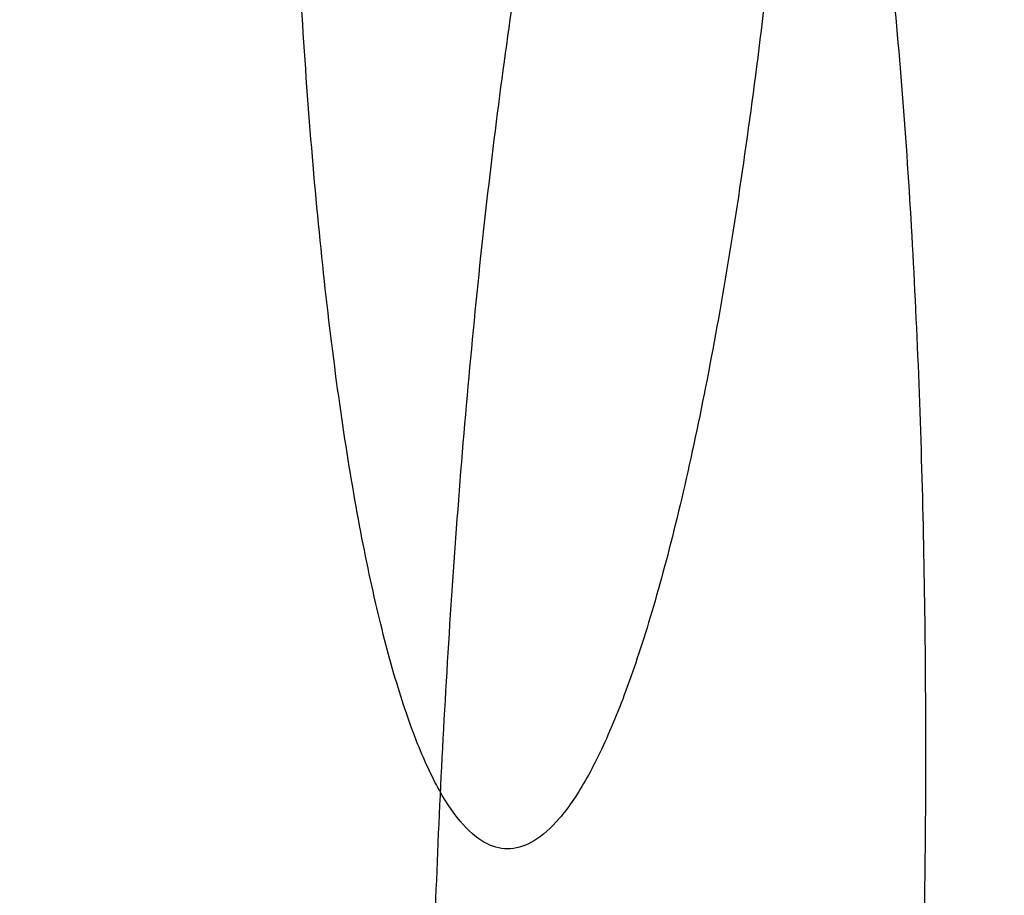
# Model space of a CAD drawing. Header units: millimetres. Extents: x -454 to 409, y -378 to 493.
# Tile 159 of 256: x -295 to -284, y -357 to -347. Entities that reach past the tile are written whole.
import ezdxf

# ---------------------------------------------------------------- set-up
doc = ezdxf.new("R2010")
doc.units = ezdxf.units.MM
doc.layers.add('Bordo', color=7, linetype='Continuous', true_color=0x00ffe9)
doc.layers.add('Corpo', color=7, linetype='Continuous', true_color=0x11ff00)

msp = doc.modelspace()

# ---------------------------------------------------------------- linework, layer by layer
at = {"layer": 'Bordo', "color": 7}
for points, knots in [([(-286.471, -338.056, 415.246), (-286.976, -356.047, 415.521), (-289.887, -356.236, 397.759), (-292.797, -356.425, 379.997), (-292.292, -338.435, 379.722)], [56.548668, 56.548668, 56.548668, 84.823002, 84.823002, 113.097336, 113.097336, 113.097336]), ([(-290.754, -358.301, 56.834), (-290.297, -340.307, 56.693), (-287.603, -340.236, 74.49), (-284.909, -340.165, 92.287), (-285.366, -358.159, 92.428)], [0, 0, 0, 28.274334, 28.274334, 56.548668, 56.548668, 56.548668])]:
    msp.add_rational_spline(points, [1, 0.707106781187, 1, 0.707106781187, 1], degree=2, knots=knots, dxfattribs=at)
at = {"layer": 'Corpo', "color": 7}
msp.add_open_spline([(-437.994, -353.079, 104.104), (-426.756, -353.417, 100.979), (-415.517, -353.755, 97.855), (-384.087, -354.965, 91.517), (-352.657, -356.175, 85.178), (-301.036, -358.258, 75.627), (-237.398, -359.336, 67.606), (-173.761, -360.414, 59.585), (-98.106, -360.487, 53.096), (-22.451, -360.487, 53.096), (53.203, -360.487, 53.096), (128.858, -360.414, 59.585), (192.496, -359.336, 67.606), (256.133, -358.258, 75.627), (307.754, -356.175, 85.178), (339.184, -354.965, 91.517), (370.614, -353.755, 97.855), (381.853, -353.417, 100.979), (393.092, -353.079, 104.104)], degree=3, knots=[0, 0, 0, 0, 0.395955, 0.395955, 0.395955, 1.458786, 1.458786, 1.458786, 3, 3, 3, 4.541214, 4.541214, 4.541214, 5.604045, 5.604045, 5.604045, 6, 6, 6, 6], dxfattribs=at)

doc.saveas('drawing.dxf')
